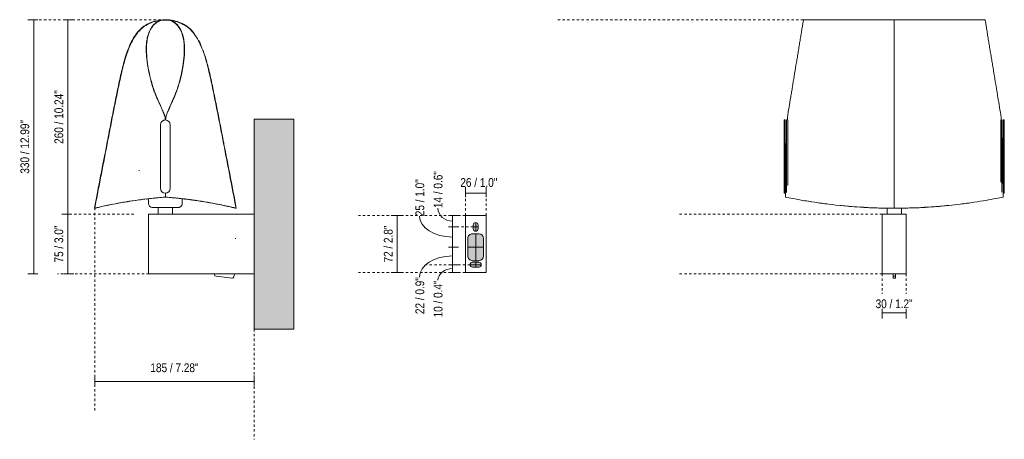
# Model space of a CAD drawing. Header units: millimetres. Extents: x -3568 to -1425, y 197 to 6753.
# Tile 1 of 3: x -2664 to -1425, y 197 to 725. Entities that reach past the tile are written whole.
import ezdxf

# ---------------------------------------------------------------- set-up
doc = ezdxf.new("R2010")
doc.units = ezdxf.units.MM
doc.linetypes.add('Dash', pattern=[6, 3, -3])
for name, color, linetype, lineweight in [('Cotas', 7, 'Continuous', 9), ('Cotas-5', 7, 'Continuous', 9), ('Elementos de detalle', 7, 'Continuous', 9), ('Lighthing Fixture Detail Wide Black', 7, 'Continuous', 20), ('Lighthing Fixture Dim Black SOL', 7, 'Continuous', 9), ('Luminarias', 7, 'Continuous', 20), ('Muros', 7, 'Continuous', 9), ('Predeterminada', 7, 'Continuous', 9)]:
    doc.layers.add(name, color=color, linetype=linetype, lineweight=lineweight)
doc.layers.add('Lighthing Fixture Dim Grey Dash', color=7, linetype='Dash', lineweight=9, true_color=0xd2d2d2)
doc.styles.add('Arial Narrow', font='ARIALN.TTF', dxfattribs={"height": 11})
doc.dimstyles.new('FARO_-_2_2mm_Arial_Narrow_mm_Inch_Left', dxfattribs={"dimscale": 304.8, "dimtxt": 11.257741, "dimasz": 0, "dimexe": 0.024606, "dimexo": 0.0625, "dimgap": 0.008202, "dimtad": 1, "dimdec": 0, "dimzin": 0, "dimdsep": 46, "dimtxsty": 'Arial Narrow', "dimblk1": 'NONE', "dimblk2": 'NONE', "dimsah": 1, "dimcen": 0.09, "dimadec": 0, "dimazin": 0, "dimtfac": 1, "dimtdec": 4, "dimtix": 1, "dimtmove": 0, "dimatfit": 3, "dimfxl": 0.016404, "dimfxlon": 1, "dimtvp": 1, "dimtolj": 1, "dimtzin": 0, "dimarcsym": 2})
doc.dimstyles.new('FARO_-_2_2mm_Arial_Narrow_mm_Inch_Left_1', dxfattribs={"dimscale": 304.8, "dimtxt": 11.257741, "dimasz": 0, "dimexe": 0.024606, "dimexo": 0.0625, "dimgap": 0.008202, "dimtad": 1, "dimdec": 0, "dimzin": 0, "dimdsep": 46, "dimtxsty": 'Arial Narrow', "dimblk1": 'NONE', "dimblk2": 'NONE', "dimsah": 1, "dimcen": 0.09, "dimadec": 0, "dimazin": 0, "dimtfac": 1, "dimtdec": 4, "dimtix": 1, "dimtmove": 2, "dimatfit": 3, "dimfxl": 0.016404, "dimfxlon": 1, "dimtvp": 1, "dimtolj": 1, "dimtzin": 0, "dimarcsym": 2})
doc.dimstyles.new('FARO_-_2_2mm_Arial_Narrow_mm_Inch_Left_2', dxfattribs={"dimscale": 304.8, "dimtxt": 11.257741, "dimasz": 0, "dimexe": 0.024606, "dimexo": 0.0625, "dimgap": 0.008202, "dimtad": 1, "dimdec": 0, "dimzin": 0, "dimdsep": 46, "dimtxsty": 'Arial Narrow', "dimblk1": 'NONE', "dimblk2": 'NONE', "dimsah": 1, "dimcen": 0.09, "dimadec": 0, "dimazin": 0, "dimtfac": 1, "dimtdec": 4, "dimtix": 1, "dimtmove": 1, "dimatfit": 3, "dimfxl": 0.016404, "dimfxlon": 1, "dimtvp": 1, "dimtolj": 1, "dimtzin": 0, "dimarcsym": 2})

# ---------------------------------------------------------------- blocks, each defined once
blk = doc.blocks.new('23004-57 - 23004-57 LUANG Black_beige wall lamp-583348-Lateral_PDF')
at = {"layer": 'Luminarias'}
for p, q in [((-3386.7, 593.2), (-3386.7, 513.2)), ((-3374.7, 513.2), (-3374.7, 593.2)), ((-3401.7, 500.1), (-3401.7, 493.6)), ((-3359.7, 493.6), (-3359.7, 500.1)), ((-3389.6, 489), (-3389.6, 480.6)), ((-3371.6, 480.6), (-3371.6, 489)), ((-3402, 480.6), (-3402, 405.6)), ((-3399.5, 480.6), (-3269, 480.6)), ((-3283.5, 480.7), (-3283.4, 480.6)), ((-3275.7, 480.6), (-3275.5, 480.7)), ((-3269, 405.6), (-3399.5, 405.6)), ((-3318.8, 405.6), (-3318.8, 404.6)), ((-3316.8, 402.6), (-3296.8, 400.2)), ((-3294.6, 401.7), (-3293.8, 405)), ((-3293.8, 405), (-3293.8, 405.6)), ((-3283.4, 405.6), (-3283.5, 405.5)), ((-3275.5, 405.5), (-3275.7, 405.6))]:
    blk.add_line(p, q, dxfattribs=at)
at = {"layer": 'Luminarias', "flags": 128}
for points in [[(-3397.1, 489), (-3399.1, 489.5), (-3400.7, 490.7), (-3401.6, 492.6), (-3401.7, 493.6)], [(-3389.6, 489), (-3391.4, 489), (-3394, 489), (-3395.9, 489), (-3396.9, 489), (-3397.1, 489)], [(-3397.1, 489), (-3396.7, 489), (-3395.4, 489), (-3393.2, 489), (-3390.4, 489), (-3387.1, 489), (-3383.4, 489), (-3380.7, 489)], [(-3380.7, 489), (-3376.9, 489), (-3373.3, 489), (-3370.1, 489), (-3367.4, 489), (-3365.6, 489), (-3364.5, 489), (-3364.3, 489)], [(-3364.3, 489), (-3364.7, 489), (-3366.1, 489), (-3368.2, 489), (-3371, 489), (-3371.6, 489)], [(-3359.7, 493.6), (-3360.1, 491.7), (-3361.4, 490.1), (-3363.2, 489.2), (-3364.3, 489)]]:
    blk.add_lwpolyline(points, dxfattribs=at)
at = {"layer": 'Luminarias'}
for centre, radius, start, end in [((-3380.7, 593.2), 6, 360, 180), ((-3380.7, 593.2), 6, 105, 120), ((-3380.7, 593.2), 6, 105, 120), ((-3380.7, 593.2), 6, 105, 120), ((-3380.7, 513.2), 6, 180, 360), ((-3380.7, 513.2), 6, 285, 300), ((-3316.8, 404.6), 2.02, 180, 270), ((-3296.6, 402.1), 2, 263, 346)]:
    blk.add_arc(centre, radius, start, end, dxfattribs=at)
for centre, major_axis, start_param, end_param in [((-3399.5, 480.6), (2.5, 0), 1.570796, 3.141593), ((-3279.5, 480.7), (4, 0), 0, 3.141593), ((-3399.5, 405.6), (2.5, 0), 1.570796, 3.141593), ((-3279.5, 405.5), (4, 0), 0.000003, 3.14159)]:
    blk.add_ellipse(centre, major_axis=major_axis, ratio=0.000002, start_param=start_param, end_param=end_param, dxfattribs=at)
at = {"layer": 'Predeterminada'}
for p, q in [((-3380.6, 725.2), (-3380.6, 724.8)), ((-3380.6, 725.2), (-3380.6, 724.8)), ((-3421.1, 700.7), (-3421, 700.8)), ((-3428.4, 685.8), (-3425.6, 692.1)), ((-3381.1, 602.4), (-3380.9, 602.4)), ((-3380.2, 602.4), (-3380.4, 602.4)), ((-3469.8, 488.2), (-3457.6, 551.6)), ((-3291.4, 488.2), (-3303.3, 550)), ((-3469.8, 488.2), (-3469.7, 488.2)), ((-3469.6, 488.1), (-3469.6, 488.1)), ((-3469.5, 488.1), (-3469.5, 488.1)), ((-3469.4, 488.1), (-3469.4, 488.3)), ((-3291.6, 488.1), (-3291.7, 488.1)), ((-3291.4, 488.2), (-3291.5, 488.2))]:
    blk.add_line(p, q, dxfattribs=at)
at = {"layer": 'Predeterminada', "flags": 128}
for points in [[(-3413.4, 711.7), (-3410, 715.3), (-3403.4, 719.7), (-3395.8, 723), (-3393.8, 723.6)], [(-3424.5, 694.7), (-3422.5, 699.2), (-3416.3, 708.7), (-3413.5, 711.6)], [(-3380.6, 502.2), (-3380.6, 502.2), (-3380.7, 502.2), (-3380.7, 502.2), (-3380.8, 502.2)], [(-3380.5, 502.2), (-3380.5, 502.2), (-3380.5, 502.2), (-3380.6, 502.2), (-3380.6, 502.2)]]:
    blk.add_lwpolyline(points, dxfattribs=at)
at = {"layer": 'Predeterminada'}
for points, knots in [([(-3393.7, 723.6), (-3396.2, 722.9), (-3401.8, 720.9), (-3410, 715.9), (-3417.2, 708.2), (-3422.6, 699.4), (-3426.9, 690), (-3430.4, 680.2), (-3433.3, 670.3), (-3435.8, 660.3), (-3438.8, 646.9), (-3442.3, 630), (-3446.4, 609.8), (-3450.3, 589.5), (-3455.5, 562.5), (-3462.1, 528.8), (-3467.3, 501.7), (-3469.8, 488.2)], [-0.9508908, -0.9508908, -0.9508908, -0.9508908, -0.9230769, -0.8846154, -0.8461538, -0.8076923, -0.7692308, -0.7307692, -0.6923077, -0.6538462, -0.6153846, -0.5384615, -0.4615385, -0.3846154, -0.3076923, -0.1538462, 0, 0, 0, 0]), ([(-3469.4, 488.1), (-3468.2, 494.9), (-3465.6, 508.4), (-3461.7, 528.6), (-3457.8, 548.8), (-3453.8, 569), (-3449.9, 589.3), (-3446, 609.5), (-3441.9, 629.7), (-3438.5, 646.5), (-3435.5, 659.9), (-3433, 669.9), (-3430.2, 679.8), (-3426.7, 689.5), (-3422.4, 699), (-3417, 707.8), (-3409.9, 715.4), (-3401, 721), (-3391, 724.2), (-3384, 724.9), (-3380.6, 724.8)], [-1, -1, -1, -1, -0.923077, -0.846154, -0.769231, -0.692308, -0.615385, -0.538462, -0.461538, -0.384615, -0.346154, -0.307692, -0.269231, -0.230769, -0.192308, -0.153846, -0.115385, -0.076923, -0.038462, 0, 0, 0, 0]), ([(-3381.1, 602.4), (-3382.5, 606.8), (-3386, 615.4), (-3391, 625.9), (-3394.5, 634.4), (-3397.5, 643.2), (-3400.5, 654.4), (-3402.8, 665.8), (-3404, 674.9), (-3404.5, 680.7), (-3404.7, 685.3), (-3404.8, 688.8), (-3404.7, 692.3), (-3404.4, 695.8), (-3404, 699.3), (-3403.4, 702.7), (-3402.5, 706), (-3401.4, 709.3), (-3400, 712.5), (-3397.6, 716.6), (-3393.8, 721.1), (-3388.1, 724.6), (-3383.3, 725.4), (-3380.6, 725.2)], [0, 0, 0, 0, 0.1, 0.2, 0.25, 0.3, 0.4, 0.5, 0.55, 0.6, 0.625, 0.65, 0.675, 0.7, 0.725, 0.75, 0.775, 0.8, 0.825, 0.85, 0.9, 0.95, 1, 1, 1, 1]), ([(-3380.6, 724.8), (-3383.4, 725), (-3388.1, 724.2), (-3393.8, 720.6), (-3397.5, 716.2), (-3399.8, 712.1), (-3401.2, 708.9), (-3402.3, 705.6), (-3403.1, 702.3), (-3403.7, 698.9), (-3404.1, 695.4), (-3404.3, 691.9), (-3404.4, 687.3), (-3404.2, 681.5), (-3403.7, 674.6), (-3402.4, 665.6), (-3400.2, 654.2), (-3397.1, 643), (-3394.1, 634.3), (-3390.7, 625.8), (-3385.8, 615.4), (-3382.2, 606.8), (-3380.9, 602.4)], [0, 0, 0, 0, 0.05, 0.1, 0.15, 0.175, 0.2, 0.225, 0.25, 0.275, 0.3, 0.325, 0.35, 0.4, 0.45, 0.5, 0.6, 0.7, 0.75, 0.8, 0.9, 1, 1, 1, 1]), ([(-3380.6, 725.2), (-3377.9, 725.4), (-3373.1, 724.6), (-3367.4, 721.1), (-3363.6, 716.6), (-3361.3, 712.5), (-3359.8, 709.3), (-3358.7, 706), (-3357.9, 702.7), (-3357.2, 699.3), (-3356.8, 695.8), (-3356.6, 692.3), (-3356.5, 687.6), (-3356.6, 681.8), (-3357.2, 674.9), (-3358.4, 665.8), (-3360.7, 654.4), (-3363.8, 643.2), (-3366.7, 634.4), (-3370.2, 625.9), (-3375.2, 615.4), (-3378.8, 606.8), (-3380.2, 602.4)], [0, 0, 0, 0, 0.05, 0.1, 0.15, 0.175, 0.2, 0.225, 0.25, 0.275, 0.3, 0.325, 0.35, 0.4, 0.45, 0.5, 0.6, 0.7, 0.75, 0.8, 0.9, 1, 1, 1, 1]), ([(-3380.4, 602.4), (-3379, 606.8), (-3375.5, 615.4), (-3370.5, 625.8), (-3367.1, 634.3), (-3364.1, 643), (-3361.1, 654.2), (-3358.8, 665.6), (-3357.6, 674.6), (-3357, 681.5), (-3356.8, 687.3), (-3356.9, 691.9), (-3357.1, 695.4), (-3357.5, 698.9), (-3358.1, 702.3), (-3359, 705.6), (-3360.1, 708.9), (-3361.5, 712.1), (-3363.8, 716.2), (-3367.5, 720.6), (-3373.1, 724.2), (-3377.9, 725), (-3380.6, 724.8)], [0, 0, 0, 0, 0.1, 0.2, 0.25, 0.3, 0.4, 0.5, 0.55, 0.6, 0.65, 0.675, 0.7, 0.725, 0.75, 0.775, 0.8, 0.825, 0.85, 0.9, 0.95, 1, 1, 1, 1]), ([(-3380.6, 724.8), (-3377.2, 724.9), (-3370.3, 724.2), (-3360.3, 721), (-3351.3, 715.4), (-3344.2, 707.8), (-3338.8, 699), (-3334.5, 689.5), (-3331, 679.8), (-3328.2, 669.9), (-3325.8, 659.9), (-3322.7, 646.5), (-3319.3, 629.7), (-3315.2, 609.5), (-3311.3, 589.3), (-3307.4, 569), (-3303.4, 548.8), (-3298.2, 521.8), (-3294.3, 501.6), (-3291.8, 488.1)], [-1, -1, -1, -1, -0.961538, -0.923077, -0.884615, -0.846154, -0.807692, -0.769231, -0.730769, -0.692308, -0.653846, -0.615385, -0.538462, -0.461538, -0.384615, -0.307692, -0.230769, -0.153846, 0, 0, 0, 0]), ([(-3416.9, 708), (-3419, 705.3), (-3422.6, 699.4), (-3426.9, 690), (-3430.4, 680.2), (-3433.3, 670.3), (-3435.8, 660.3), (-3438.8, 646.9), (-3442.3, 630), (-3446.4, 609.8), (-3450.3, 589.5), (-3455.5, 562.5), (-3462.1, 528.8), (-3467.3, 501.7), (-3469.8, 488.2)], [-0.8461538, -0.8461538, -0.8461538, -0.8461538, -0.8076923, -0.7692308, -0.7307692, -0.6923077, -0.6538462, -0.6153846, -0.5384615, -0.4615385, -0.3846154, -0.3076923, -0.1538462, 0, 0, 0, 0]), ([(-3433.2, 670.3), (-3434.1, 667), (-3435.8, 660.3), (-3438.8, 646.9), (-3442.3, 630), (-3446.4, 609.8), (-3449.6, 592.9), (-3451.6, 582.8), (-3452.2, 579.4)], [-0.6923077, -0.6923077, -0.6923077, -0.6923077, -0.6538462, -0.6153846, -0.5384615, -0.4615385, -0.3846154, -0.3461538, -0.3461538, -0.3461538, -0.3461538]), ([(-3309, 579.4), (-3309.7, 582.8), (-3311.6, 592.9), (-3314.9, 609.8), (-3319, 630), (-3322.4, 646.9), (-3325.5, 660.3), (-3327.1, 667), (-3328, 670.3)], [-0.6538462, -0.6538462, -0.6538462, -0.6538462, -0.6153846, -0.5384615, -0.4615385, -0.3846154, -0.3461538, -0.3076923, -0.3076923, -0.3076923, -0.3076923]), ([(-3453.2, 574.3), (-3453.5, 572.6), (-3456.5, 557.4), (-3462.1, 528.8), (-3467.3, 501.7), (-3469.8, 488.2)], [-0.3269231, -0.3269231, -0.3269231, -0.3269231, -0.3076923, -0.1538462, 0, 0, 0, 0]), ([(-3291.4, 488.2), (-3294, 501.7), (-3297.8, 522), (-3303.1, 549), (-3306.1, 564.2), (-3307.7, 572.6), (-3308, 574.3)], [-1, -1, -1, -1, -0.8461538, -0.7692308, -0.6923077, -0.6730769, -0.6730769, -0.6730769, -0.6730769]), ([(-3469.8, 488.2), (-3469.8, 488.2), (-3465.9, 489.1), (-3451.3, 492.4), (-3438.4, 494.8), (-3433.6, 495.6)], [0, 0, 0, 0, 0.25, 0.5, 0.625, 0.625, 0.625, 0.625]), ([(-3380.6, 502.2), (-3386.7, 501.7), (-3398.3, 500.6), (-3414.4, 498.6), (-3428.8, 496.4), (-3441.2, 494.2), (-3451.4, 492.2), (-3462.1, 489.9), (-3468.3, 488.4), (-3469.4, 488.1), (-3469.4, 488.1)], [0, 0, 0, 0, 0.111111, 0.222222, 0.333333, 0.444444, 0.555556, 0.666667, 0.888889, 1, 1, 1, 1]), ([(-3414.1, 498.5), (-3419.2, 497.8), (-3428.8, 496.4), (-3441.2, 494.2), (-3451.4, 492.2), (-3462.1, 489.9), (-3468.3, 488.4), (-3469.4, 488.1), (-3469.4, 488.1)], [0.2222222, 0.2222222, 0.2222222, 0.2222222, 0.3333333, 0.4444444, 0.5555556, 0.6666667, 0.8888889, 1, 1, 1, 1]), ([(-3433.6, 495.6), (-3428.9, 496.4), (-3422.5, 497.4), (-3415.5, 498.4), (-3414.2, 498.6)], [0.625, 0.625, 0.625, 0.625, 0.75, 0.7787367, 0.7787367, 0.7787367, 0.7787367]), ([(-3413.9, 498.6), (-3409.6, 499.2), (-3399, 500.5), (-3387.5, 501.6), (-3380.7, 502.2)], [0.781176, 0.781176, 0.781176, 0.781176, 0.875, 1, 1, 1, 1]), ([(-3291.8, 488.1), (-3291.8, 488.1), (-3294.9, 488.9), (-3307, 491.6), (-3322.7, 494.7), (-3339.2, 497.5), (-3358.6, 500.1), (-3373.1, 501.5), (-3380.6, 502.2)], [0, 0, 0, 0, 0.222222, 0.444444, 0.583333, 0.722222, 0.861111, 1, 1, 1, 1]), ([(-3358.8, 500), (-3358.9, 500), (-3360.3, 500.2), (-3361.7, 500.4), (-3363.1, 500.5)], [0.8599674, 0.8599674, 0.8599674, 0.8599674, 0.86111111, 0.88888889, 0.88888889, 0.88888889, 0.88888889]), ([(-3291.8, 488.1), (-3291.8, 488.1), (-3294.9, 488.9), (-3307, 491.6), (-3322.7, 494.7), (-3335.9, 496.9), (-3344.5, 498.2), (-3347.1, 498.5)], [0, 0, 0, 0, 0.2222222, 0.4444444, 0.5833333, 0.7222222, 0.7777778, 0.7777778, 0.7777778, 0.7777778]), ([(-3327.6, 495.6), (-3322.9, 494.8), (-3309.9, 492.4), (-3295.3, 489.1), (-3291.4, 488.2), (-3291.4, 488.2)], [0.375, 0.375, 0.375, 0.375, 0.5, 0.75, 1, 1, 1, 1])]:
    blk.add_open_spline(points, degree=3, knots=knots, dxfattribs=at)
for points in [[(-3344.4, 708), (-3346.5, 710.8), (-3351.2, 715.9), (-3360.2, 721.4), (-3370.3, 724.6), (-3377.2, 725.3), (-3380.6, 725.2)], [(-3360.4, 721), (-3363.6, 722.5), (-3370.3, 724.6), (-3377.2, 725.3), (-3380.6, 725.2)], [(-3411.9, 713.5), (-3412.5, 713), (-3413, 712.5), (-3413.5, 712)], [(-3422.4, 699.3), (-3423.3, 697.8), (-3424, 696.2), (-3424.8, 694.6)], [(-3336.5, 694.6), (-3337.2, 696.2), (-3338, 697.8), (-3338.8, 699.3)], [(-3428.4, 685.8), (-3428.5, 685.6), (-3428.6, 685.3), (-3428.7, 685.1)], [(-3332.6, 685.1), (-3332.7, 685.5), (-3332.8, 685.9), (-3333, 686.2)], [(-3430.3, 680.2), (-3431.1, 677.7), (-3431.9, 675.3), (-3432.6, 672.8)], [(-3328.7, 672.8), (-3329.4, 675.3), (-3330.1, 677.7), (-3330.9, 680.2)], [(-3380.9, 599.2), (-3381, 600.3), (-3381, 601.3), (-3381.1, 602.4)], [(-3380.9, 602.4), (-3380.8, 601.3), (-3380.8, 600.3), (-3380.7, 599.2)], [(-3380.5, 599.2), (-3380.5, 600.3), (-3380.4, 601.3), (-3380.4, 602.4)], [(-3380.2, 602.4), (-3380.2, 601.3), (-3380.3, 600.2), (-3380.3, 599.1)], [(-3452.2, 579.4), (-3452.6, 577.7), (-3452.9, 576), (-3453.2, 574.3)], [(-3308, 574.3), (-3308.3, 576), (-3308.7, 577.7), (-3309, 579.4)], [(-3406.3, 499.6), (-3408.7, 499.3), (-3411.1, 499), (-3413.4, 498.6)], [(-3398.1, 500.5), (-3400.4, 500.3), (-3402.7, 500), (-3404.9, 499.7)], [(-3380.7, 502.2), (-3380.7, 503.8), (-3380.7, 505.5), (-3380.7, 507.2)], [(-3380.6, 507.2), (-3380.6, 505.5), (-3380.6, 503.8), (-3380.6, 502.2)], [(-3380.5, 507.2), (-3380.5, 505.5), (-3380.5, 503.8), (-3380.5, 502.2)], [(-3380.5, 502.2), (-3373.7, 501.6), (-3360.6, 500.4), (-3348.7, 498.9), (-3343.1, 498.1)], [(-3356.3, 499.7), (-3357, 499.8), (-3357.8, 499.9), (-3358.5, 500)], [(-3347.4, 498.6), (-3349.9, 498.9), (-3352.4, 499.3), (-3354.9, 499.6)], [(-3343.1, 498.1), (-3337.5, 497.3), (-3332.4, 496.4), (-3327.6, 495.6)]]:
    blk.add_open_spline(points, degree=3, dxfattribs=at)
blk = doc.blocks.new('23004-57 - 23004-57 LUANG Black_beige wall lamp-583348-West')
at = {"layer": 'Luminarias'}
for p, q in [((-6716.5, 599.2), (-6718, 599.2)), ((-6713.5, 599.2), (-6715, 599.2)), ((-6444, 599.2), (-6445.4, 599.2)), ((-6441, 599.2), (-6442.5, 599.2)), ((-6718, 513.2), (-6718, 593.2)), ((-6716.5, 593.2), (-6716.5, 513.2)), ((-6715, 513.2), (-6715, 593.2)), ((-6713.5, 593.2), (-6713.5, 516.7)), ((-6445.5, 521.1), (-6445.5, 593.2)), ((-6444, 593.2), (-6444, 513.2)), ((-6442.5, 513.2), (-6442.5, 593.2)), ((-6441, 593.2), (-6441, 513.2)), ((-6718, 507.2), (-6716.5, 507.2)), ((-6442.5, 507.2), (-6441, 507.2)), ((-6588.5, 488.2), (-6588.5, 480.6)), ((-6570.5, 480.6), (-6570.5, 488.2)), ((-6594.5, 480.6), (-6594.5, 405.6)), ((-6592, 480.6), (-6594.5, 480.6)), ((-6592, 480.6), (-6567, 480.6)), ((-6564.5, 480.6), (-6567, 480.6)), ((-6564.5, 405.6), (-6564.5, 480.6)), ((-6594.5, 405.6), (-6592, 405.6)), ((-6567, 405.6), (-6592, 405.6)), ((-6583.4, 405.6), (-6583.5, 405.5)), ((-6583.5, 405.5), (-6580.8, 405.5)), ((-6580.8, 404.6), (-6580.8, 405.6)), ((-6580.8, 404.6), (-6580.8, 402.6)), ((-6580.8, 402.6), (-6578, 402.6)), ((-6580.8, 400.2), (-6580.8, 402.6)), ((-6580.8, 402.6), (-6578, 402.6)), ((-6580.8, 400.2), (-6580.8, 400.1)), ((-6580.8, 400.1), (-6578, 400.1)), ((-6578, 405.6), (-6578, 404.6)), ((-6578, 405.5), (-6575.5, 405.5)), ((-6578, 402.6), (-6578, 404.6)), ((-6578, 402.6), (-6578, 400.2)), ((-6578, 400.1), (-6578, 400.2)), ((-6575.5, 405.5), (-6575.6, 405.6)), ((-6567, 405.6), (-6564.5, 405.6))]:
    blk.add_line(p, q, dxfattribs=at)
for centre, start_param, end_param in [((-6718, 593.2), 4.712389, 6.283184), ((-6716.5, 593.2), 4.712389, 6.283184), ((-6715, 593.2), 4.712389, 6.283184), ((-6713.5, 593.2), 4.712389, 6.101722), ((-6445.5, 593.2), 4.712389, 6.021384), ((-6444, 593.2), 4.712389, 6.283184), ((-6442.5, 593.2), 4.712389, 6.283184), ((-6441, 593.2), 4.712389, 6.283184), ((-6718, 513.2), 3.141591, 4.712389), ((-6716.5, 513.2), 3.141591, 4.712389), ((-6715, 513.2), 3.665194, 4.712389), ((-6444, 513.2), 3.757203, 4.712389), ((-6442.5, 513.2), 3.141591, 4.712389), ((-6441, 513.2), 3.141591, 4.712389)]:
    blk.add_ellipse(centre, major_axis=(0, 6), ratio=0.000006, start_param=start_param, end_param=end_param, dxfattribs=at)
at = {"layer": 'Predeterminada'}
for p, q in [((-6693.6, 725.2), (-6693.7, 725.2)), ((-6693.6, 725.2), (-6579.4, 725.2)), ((-6627.2, 725.2), (-6693.6, 725.2)), ((-6669.4, 725.2), (-6677.5, 725.2)), ((-6642.7, 725.2), (-6648.9, 725.2)), ((-6579.4, 725.2), (-6621.5, 725.2)), ((-6587.5, 725.2), (-6595.5, 725.2)), ((-6579.4, 725.2), (-6465.2, 725.2)), ((-6465.2, 725.2), (-6579.4, 725.2)), ((-6555.3, 725.2), (-6571.4, 725.2)), ((-6481.4, 725.2), (-6489.5, 725.2)), ((-6684.7, 496.4), (-6685.1, 496.5)), ((-6685.1, 496.5), (-6685.1, 496.5)), ((-6474.1, 496.4), (-6473.7, 496.5))]:
    blk.add_line(p, q, dxfattribs=at)
at = {"layer": 'Predeterminada', "flags": 128}
for points in [[(-6497.5, 725.2), (-6522.3, 725.2), (-6528.6, 725.2)], [(-6579.4, 488.2), (-6579.4, 488.1), (-6579.4, 488.1)]]:
    blk.add_lwpolyline(points, dxfattribs=at)
at = {"layer": 'Predeterminada'}
for points, knots in [([(-6693.7, 725.2), (-6693.6, 725.4), (-6693.7, 724.6), (-6694.3, 721.1), (-6695.1, 716.6), (-6695.8, 712.5), (-6696.3, 709.3), (-6696.8, 706), (-6697.4, 702.7), (-6698, 699.3), (-6698.5, 695.8), (-6699.1, 692.3), (-6699.8, 687.6), (-6700.8, 681.8), (-6701.9, 674.9), (-6703.5, 665.8), (-6705.3, 654.4), (-6707.2, 643.2), (-6708.6, 634.4), (-6710.1, 625.9), (-6711.8, 615.4), (-6713.2, 606.8), (-6713.9, 602.4)], [0, 0, 0, 0, 0.05, 0.1, 0.15, 0.175, 0.2, 0.225, 0.25, 0.275, 0.3, 0.325, 0.35, 0.4, 0.45, 0.5, 0.6, 0.7, 0.75, 0.8, 0.9, 1, 1, 1, 1]), ([(-6579.4, 725.2), (-6579.4, 725.3), (-6579.4, 724.6), (-6579.4, 721.4), (-6579.4, 715.9), (-6579.4, 708.2), (-6579.4, 699.4), (-6579.4, 690), (-6579.4, 680.2), (-6579.4, 670.3), (-6579.4, 660.3), (-6579.4, 646.9), (-6579.4, 630), (-6579.4, 609.8), (-6579.4, 589.5), (-6579.4, 562.5), (-6579.4, 528.8), (-6579.4, 501.7), (-6579.4, 488.2)], [-1, -1, -1, -1, -0.961538, -0.923077, -0.884615, -0.846154, -0.807692, -0.769231, -0.730769, -0.692308, -0.653846, -0.615385, -0.538462, -0.461538, -0.384615, -0.307692, -0.153846, 0, 0, 0, 0]), ([(-6444.9, 602.4), (-6445.6, 606.8), (-6447, 615.4), (-6448.8, 625.9), (-6450.2, 634.4), (-6451.6, 643.2), (-6453.5, 654.4), (-6455.4, 665.8), (-6456.9, 674.9), (-6457.8, 680.7), (-6458.6, 685.3), (-6459.2, 688.8), (-6459.8, 692.3), (-6460.3, 695.8), (-6460.9, 699.3), (-6461.5, 702.7), (-6462, 706), (-6462.5, 709.3), (-6463, 712.5), (-6463.7, 716.6), (-6464.5, 721.1), (-6465.1, 724.6), (-6465.2, 725.4), (-6465.2, 725.2)], [0, 0, 0, 0, 0.1, 0.2, 0.25, 0.3, 0.4, 0.5, 0.55, 0.6, 0.625, 0.65, 0.675, 0.7, 0.725, 0.75, 0.775, 0.8, 0.825, 0.85, 0.9, 0.95, 1, 1, 1, 1]), ([(-6715.2, 573.5), (-6715.2, 570.5), (-6715.4, 564.6), (-6715.6, 555.7), (-6715.7, 546.8), (-6715.8, 534.9), (-6716.1, 520), (-6716.3, 508.1), (-6716.4, 502.2)], [0, 0, 0, 0, 0.125, 0.25, 0.375, 0.5, 0.75, 1, 1, 1, 1]), ([(-6442.5, 509.4), (-6442.6, 512.9), (-6442.7, 522.4), (-6443, 534.9), (-6443.1, 546.8), (-6443.2, 555.7), (-6443.4, 564.6), (-6443.6, 570.5), (-6443.6, 573.5)], [0.101053, 0.101053, 0.101053, 0.101053, 0.25, 0.5, 0.625, 0.75, 0.875, 1, 1, 1, 1]), ([(-6685.1, 496.5), (-6688.5, 497), (-6696.6, 498.3), (-6707.6, 500.4), (-6713.9, 501.6), (-6716.4, 502.2)], [0.6685525, 0.6685525, 0.6685525, 0.6685525, 0.75, 0.875, 1, 1, 1, 1]), ([(-6707.1, 500.3), (-6703.5, 499.6), (-6695.2, 498.1), (-6679.9, 495.6), (-6656.6, 492.4), (-6636.5, 490.4), (-6622.5, 489.6)], [0.125, 0.125, 0.125, 0.125, 0.25, 0.375, 0.5, 0.75, 0.75, 0.75, 0.75]), ([(-6510.6, 491.7), (-6505.8, 492.2), (-6494.8, 493.4), (-6478.9, 495.6), (-6463.7, 498.1), (-6455.3, 499.6), (-6451.7, 500.3)], [0.408521, 0.408521, 0.408521, 0.408521, 0.5, 0.625, 0.75, 0.875, 0.875, 0.875, 0.875]), ([(-6612.8, 488.9), (-6614.4, 489), (-6616.9, 489.1), (-6619.3, 489.3), (-6620, 489.3)], [0.1930976, 0.1930976, 0.1930976, 0.1930976, 0.22222222, 0.23611111, 0.23611111, 0.23611111, 0.23611111]), ([(-6548.2, 488.8), (-6552.1, 488.7), (-6562.5, 488.3), (-6573, 488.1), (-6579.4, 488.1)], [0.8194444, 0.8194444, 0.8194444, 0.8194444, 0.8888889, 1, 1, 1, 1])]:
    blk.add_open_spline(points, degree=3, knots=knots, dxfattribs=at)
for points in [[(-6693.6, 725.2), (-6693.6, 725.2), (-6693.6, 725.2), (-6693.7, 725.2)], [(-6579.4, 725.2), (-6579.4, 725.2), (-6579.4, 725.2), (-6579.4, 725.2)], [(-6465.2, 725.2), (-6465.2, 725.2), (-6465.2, 725.2), (-6465.2, 725.2)], [(-6713.9, 602.4), (-6713.9, 601.3), (-6714, 600.3), (-6714, 599.2)], [(-6444.8, 599.2), (-6444.9, 600.3), (-6444.9, 601.3), (-6444.9, 602.4)], [(-6715, 576.1), (-6715, 575.3), (-6715.1, 574.4), (-6715.2, 573.5)], [(-6443.6, 573.5), (-6443.8, 575.4), (-6443.9, 577.2), (-6444, 579.1)], [(-6716.4, 502.2), (-6713.9, 501.6), (-6710.7, 501), (-6707.1, 500.3)], [(-6451.7, 500.3), (-6448.1, 501), (-6445, 501.6), (-6442.4, 502.2)], [(-6442.4, 502.2), (-6442.4, 503.8), (-6442.4, 505.5), (-6442.5, 507.2)], [(-6669.9, 494.2), (-6670.3, 494.3), (-6670.7, 494.3), (-6671.1, 494.4)], [(-6645, 491.3), (-6646, 491.4), (-6646.9, 491.5), (-6647.9, 491.6)], [(-6640.5, 490.9), (-6641.3, 491), (-6642.2, 491), (-6643, 491.1)], [(-6633.9, 490.3), (-6635.4, 490.4), (-6636.8, 490.6), (-6638.3, 490.7)], [(-6632.9, 490.2), (-6633, 490.2), (-6633.1, 490.3), (-6633.2, 490.3)], [(-6624.7, 489.6), (-6627, 489.8), (-6629.3, 490), (-6631.6, 490.1)], [(-6622.5, 489.6), (-6608.5, 488.7), (-6593.9, 488.2), (-6579.4, 488.2)], [(-6579.4, 488.1), (-6589.9, 488.1), (-6600.4, 488.4), (-6610.6, 488.8)], [(-6579.4, 488.2), (-6564.9, 488.2), (-6550.3, 488.7), (-6536.3, 489.6)], [(-6538.8, 489.3), (-6541.1, 489.2), (-6543.5, 489.1), (-6545.8, 488.9)], [(-6536.3, 489.6), (-6527.6, 490.1), (-6519.1, 490.8), (-6510.9, 491.7)], [(-6527.2, 490.1), (-6529.5, 490), (-6531.8, 489.8), (-6534.1, 489.6)], [(-6525.6, 490.3), (-6525.7, 490.3), (-6525.8, 490.2), (-6525.9, 490.2)], [(-6520.5, 490.7), (-6521.2, 490.6), (-6522.7, 490.5), (-6524.2, 490.4), (-6525, 490.3)], [(-6515.8, 491.1), (-6516.7, 491), (-6517.5, 491), (-6518.3, 490.9)], [(-6510.9, 491.6), (-6511.9, 491.5), (-6512.8, 491.4), (-6513.8, 491.3)], [(-6487.7, 494.4), (-6488.1, 494.3), (-6488.5, 494.3), (-6488.9, 494.2)]]:
    blk.add_open_spline(points, degree=3, dxfattribs=at)
blk = doc.blocks.new('DIMBLOCK3-Lateral_PDF')
at = {"layer": 'Cotas-5', "color": 251, "true_color": 0x5b5b5b}
for p, q in [((-2646, 725.2), (-2653.5, 725.2)), ((-2646, 725.2), (-2646, 405.6)), ((-2646, 725.2), (-2641, 725.2)), ((-2646, 405.6), (-2653.5, 405.6)), ((-2646, 405.6), (-2641, 405.6))]:
    blk.add_line(p, q, dxfattribs=at)
at = {"layer": 'Cotas-5', "color": 0, "insert": (-2662.7, 531.6), "char_height": 11, "width": 81.056, "attachment_point": 1, "rotation": 90, "line_spacing_factor": 0.974696, "style": 'Arial Narrow'}
blk.add_mtext('330 / 12.99"', dxfattribs=at)
blk = doc.blocks.new('_None')
blk = doc.blocks.new('DIMBLOCK4-Lateral_PDF')
at = {"layer": 'Cotas-5', "color": 251, "true_color": 0x5b5b5b}
for p, q in [((-2603.2, 725.2), (-2608.2, 725.2)), ((-2603.2, 725.2), (-2603.2, 480.6)), ((-2603.2, 725.2), (-2595.7, 725.2)), ((-2603.2, 480.6), (-2610.7, 480.6)), ((-2603.2, 480.6), (-2598.2, 480.6))]:
    blk.add_line(p, q, dxfattribs=at)
at = {"layer": 'Cotas-5', "color": 0, "insert": (-2619.9, 569.1), "char_height": 11, "width": 81.056, "attachment_point": 1, "rotation": 90, "line_spacing_factor": 0.974696, "style": 'Arial Narrow'}
blk.add_mtext('260 / 10.24"', dxfattribs=at)
blk = doc.blocks.new('DIMBLOCK5-Lateral_PDF')
at = {"layer": 'Cotas-5', "color": 251, "true_color": 0x5b5b5b}
for p, q in [((-2603.2, 480.6), (-2610.7, 480.6)), ((-2603.2, 480.6), (-2603.2, 405.6)), ((-2603.2, 480.6), (-2598.2, 480.6)), ((-2603.2, 405.6), (-2608.2, 405.6)), ((-2603.2, 405.6), (-2595.7, 405.6))]:
    blk.add_line(p, q, dxfattribs=at)
at = {"layer": 'Cotas-5', "color": 0, "insert": (-2619.9, 419.8), "char_height": 11, "width": 55.967, "attachment_point": 1, "rotation": 90, "line_spacing_factor": 0.974696, "style": 'Arial Narrow'}
blk.add_mtext('75 / 3.0"', dxfattribs=at)
blk = doc.blocks.new('DIMBLOCK6-Lateral_PDF')
at = {"layer": 'Cotas-5', "color": 251, "true_color": 0x5b5b5b}
for p, q in [((-2569.2, 270.1), (-2569.2, 277.6)), ((-2368.6, 270.1), (-2368.6, 277.6)), ((-2569.2, 270.1), (-2368.6, 270.1)), ((-2569.2, 270.1), (-2569.2, 265.1)), ((-2368.6, 270.1), (-2368.6, 265.1))]:
    blk.add_line(p, q, dxfattribs=at)
at = {"layer": 'Cotas-5', "color": 0, "insert": (-2499.2, 292.9), "char_height": 11, "width": 72.693, "attachment_point": 1, "line_spacing_factor": 0.974696, "style": 'Arial Narrow'}
blk.add_mtext('185 / 7.28"', dxfattribs=at)
blk = doc.blocks.new('DIMBLOCK7-Alzado_PDF Fixing')
at = {"layer": 'Cotas-5', "color": 251, "true_color": 0x5b5b5b}
for p, q in [((-2188.8, 479.1), (-2196.3, 479.1)), ((-2188.8, 407.1), (-2188.8, 479.1)), ((-2188.8, 479.1), (-2183.8, 479.1)), ((-2188.8, 407.1), (-2196.3, 407.1)), ((-2188.8, 407.1), (-2183.8, 407.1))]:
    blk.add_line(p, q, dxfattribs=at)
at = {"layer": 'Cotas-5', "color": 0, "insert": (-2205.5, 419.8), "char_height": 11, "width": 55.967, "attachment_point": 1, "rotation": 90, "line_spacing_factor": 0.974696, "style": 'Arial Narrow'}
blk.add_mtext('72 / 2.8"', dxfattribs=at)
blk = doc.blocks.new('DIMBLOCK8-Alzado_PDF Fixing')
at = {"layer": 'Cotas-5', "color": 251, "true_color": 0x5b5b5b}
for p, q in [((-2103, 507.1), (-2103, 514.6)), ((-2077, 507.1), (-2077, 514.6)), ((-2103, 507.1), (-2077, 507.1)), ((-2103, 507.1), (-2103, 502.1)), ((-2077, 507.1), (-2077, 502.1))]:
    blk.add_line(p, q, dxfattribs=at)
at = {"layer": 'Cotas-5', "color": 0, "insert": (-2109.3, 526), "char_height": 11, "width": 55.967, "attachment_point": 1, "line_spacing_factor": 0.974696, "style": 'Arial Narrow'}
blk.add_mtext('26 / 1.0"', dxfattribs=at)
blk = doc.blocks.new('DIMBLOCK9-Alzado_PDF Fixing')
at = {"layer": 'Cotas-5', "color": 251, "true_color": 0x5b5b5b}
for p, q in [((-2119, 479.1), (-2124, 479.1)), ((-2119, 479.1), (-2119, 464.6)), ((-2119, 479.1), (-2111.5, 479.1)), ((-2119, 464.6), (-2124, 464.6)), ((-2119, 464.6), (-2111.5, 464.6))]:
    blk.add_line(p, q, dxfattribs=at)
blk.add_ellipse((-2119, 488.3), major_axis=(18.5, 0), ratio=0.891015, start_param=3.141593, end_param=4.712389, dxfattribs=at)
at = {"layer": 'Cotas-5', "color": 0, "insert": (-2142.8, 488.3), "char_height": 11, "width": 55.967, "attachment_point": 1, "rotation": 90, "line_spacing_factor": 0.974696, "style": 'Arial Narrow'}
blk.add_mtext('14 / 0.6"', dxfattribs=at)
blk = doc.blocks.new('DIMBLOCK10-Alzado_PDF Fixing')
at = {"layer": 'Cotas-5', "color": 251, "true_color": 0x5b5b5b}
for p, q in [((-2119, 464.6), (-2124, 464.6)), ((-2119, 464.6), (-2119, 439.1)), ((-2119, 464.6), (-2111.5, 464.6)), ((-2119, 439.1), (-2124, 439.1)), ((-2119, 439.1), (-2111.5, 439.1))]:
    blk.add_line(p, q, dxfattribs=at)
blk.add_ellipse((-2119, 478.1), major_axis=(-41.5, 0), ratio=0.632138, start_param=0, end_param=1.570796, dxfattribs=at)
at = {"layer": 'Cotas-5', "color": 0, "insert": (-2165.8, 478.1), "char_height": 11, "width": 55.967, "attachment_point": 1, "rotation": 90, "line_spacing_factor": 0.974696, "style": 'Arial Narrow'}
blk.add_mtext('25 / 1.0"', dxfattribs=at)
blk = doc.blocks.new('DIMBLOCK11-Alzado_PDF Fixing')
at = {"layer": 'Cotas-5', "color": 251, "true_color": 0x5b5b5b}
for p, q in [((-2119, 439.1), (-2124, 439.1)), ((-2119, 439.1), (-2119, 417.1)), ((-2119, 439.1), (-2111.5, 439.1)), ((-2119, 417.1), (-2124, 417.1)), ((-2119, 417.1), (-2111.5, 417.1))]:
    blk.add_line(p, q, dxfattribs=at)
blk.add_ellipse((-2119, 401.5), major_axis=(-41.5, 0), ratio=0.640285, start_param=4.712389, end_param=6.283185, dxfattribs=at)
at = {"layer": 'Cotas-5', "color": 0, "insert": (-2165.8, 354.9), "char_height": 11, "width": 55.967, "attachment_point": 1, "rotation": 90, "line_spacing_factor": 0.974696, "style": 'Arial Narrow'}
blk.add_mtext('22 / 0.9"', dxfattribs=at)
blk = doc.blocks.new('DIMBLOCK12-Alzado_PDF Fixing')
at = {"layer": 'Cotas-5', "color": 251, "true_color": 0x5b5b5b}
for p, q in [((-2119, 417.1), (-2124, 417.1)), ((-2119, 417.1), (-2119, 407.1)), ((-2119, 417.1), (-2111.5, 417.1)), ((-2119, 407.1), (-2124, 407.1)), ((-2119, 407.1), (-2111.5, 407.1))]:
    blk.add_line(p, q, dxfattribs=at)
blk.add_ellipse((-2119, 397.4), major_axis=(-18.5, 0), ratio=0.797616, start_param=4.712389, end_param=6.283185, dxfattribs=at)
at = {"layer": 'Cotas-5', "color": 0, "insert": (-2142.8, 350.7), "char_height": 11, "width": 55.967, "attachment_point": 1, "rotation": 90, "line_spacing_factor": 0.974696, "style": 'Arial Narrow'}
blk.add_mtext('10 / 0.4"', dxfattribs=at)
blk = doc.blocks.new('DIMBLOCK13-West')
at = {"layer": 'Cotas-5', "color": 251, "true_color": 0x5b5b5b}
for p, q in [((-1578.5, 356.7), (-1578.5, 361.7)), ((-1548.5, 356.7), (-1548.5, 361.7)), ((-1578.5, 356.7), (-1548.5, 356.7)), ((-1578.5, 356.7), (-1578.5, 349.2)), ((-1548.5, 356.7), (-1548.5, 349.2))]:
    blk.add_line(p, q, dxfattribs=at)
at = {"layer": 'Cotas-5', "color": 0, "insert": (-1586.9, 373.4), "char_height": 11, "width": 55.967, "attachment_point": 1, "line_spacing_factor": 0.974696, "style": 'Arial Narrow'}
blk.add_mtext('30 / 1.2"', dxfattribs=at)

msp = doc.modelspace()

# ---------------------------------------------------------------- hatches: boundary and pattern name
at = {"layer": 'Elementos de detalle', "true_color": 0xc0c0c0}
h = msp.add_hatch(color=9, dxfattribs=at)
h.paths.add_polyline_path([(-2086, 414.1), (-2085.2, 414.2), (-2084.5, 414.5), (-2083.8, 415), (-2083.4, 415.6), (-2083.1, 416.3), (-2083, 417.1), (-2083.1, 417.9), (-2083.4, 418.6), (-2083.8, 419.2), (-2084.5, 419.7), (-2085.2, 420), (-2086, 420.1), (-2094, 420.1), (-2094.7, 420), (-2095.5, 419.7), (-2096.1, 419.2), (-2096.6, 418.6), (-2096.9, 417.9), (-2097, 417.1), (-2096.9, 416.3), (-2096.6, 415.6), (-2096.1, 415), (-2095.5, 414.5), (-2094.7, 414.2), (-2094, 414.1)])
h.paths.add_polyline_path([(-2086, 422.1), (-2084.4, 422.3), (-2083, 422.9), (-2081.7, 423.9), (-2080.8, 425.1), (-2080.2, 426.6), (-2080, 428.1), (-2080, 450.1), (-2080.2, 451.7), (-2080.8, 453.1), (-2081.7, 454.4), (-2083, 455.3), (-2084.4, 455.9), (-2086, 456.1), (-2094, 456.1), (-2095.3, 456), (-2096.6, 455.5), (-2097.7, 454.8), (-2098.7, 453.9), (-2099.4, 452.7), (-2099.8, 451.4), (-2100, 450.1), (-2100, 428.1), (-2099.8, 426.8), (-2099.4, 425.5), (-2098.7, 424.4), (-2097.7, 423.4), (-2096.6, 422.7), (-2095.3, 422.3), (-2094, 422.1)])
h.paths.add_polyline_path([(-2090, 459.1), (-2089.2, 459.2), (-2088.5, 459.5), (-2087.8, 460), (-2087.4, 460.6), (-2087.1, 461.3), (-2087, 462.1), (-2087, 467.1), (-2087.1, 467.9), (-2087.4, 468.6), (-2087.8, 469.2), (-2088.5, 469.7), (-2089.2, 470), (-2090, 470.1), (-2090.7, 470), (-2091.5, 469.7), (-2092.1, 469.2), (-2092.6, 468.6), (-2092.9, 467.9), (-2093, 467.1), (-2093, 462.1), (-2092.9, 461.3), (-2092.6, 460.6), (-2092.1, 460), (-2091.5, 459.5), (-2090.7, 459.2)])
at = {"layer": 'Muros', "true_color": 0xf7f7f7}
msp.add_hatch(color=7, dxfattribs=at).paths.add_polyline_path([(-2318.6, 336), (-2318.6, 600), (-2368.6, 600), (-2368.6, 336)])

# ---------------------------------------------------------------- linework, layer by layer
at = {"layer": 'Lighthing Fixture Detail Wide Black'}
for p, q in [((-2513.7, 535.5), (-2512.9, 535.5)), ((-2077, 479.1), (-2103, 479.1)), ((-2103, 479.1), (-2103, 407.1)), ((-2077, 407.1), (-2077, 479.1)), ((-2093, 467.1), (-2093, 462.1)), ((-2087, 462.1), (-2087, 467.1)), ((-2392.6, 450.1), (-2391.8, 450.1)), ((-2100, 450.1), (-2100, 428.1)), ((-2086, 456.1), (-2094, 456.1)), ((-2080, 428.1), (-2080, 450.1)), ((-2094, 422.1), (-2086, 422.1)), ((-2086, 420.1), (-2094, 420.1)), ((-2094, 414.1), (-2086, 414.1)), ((-2103, 407.1), (-2077, 407.1))]:
    msp.add_line(p, q, dxfattribs=at)
for centre, radius, start, end in [((-2090, 467.1), 3, 359.9999, 179.9999), ((-2090, 462.1), 3, 179.9999, 359.9999), ((-2094, 450.1), 6, 89.9999, 180), ((-2086, 450.1), 6, 359.9999, 89.9999), ((-2094, 428.1), 6, 179.763, 269.9999), ((-2086, 428.1), 6, 269.9999, 359.9999), ((-2094, 417.1), 3, 89.9999, 269.9999), ((-2086, 417.1), 3, 269.9999, 89.9999)]:
    msp.add_arc(centre, radius, start, end, dxfattribs=at)
at = {"layer": 'Lighthing Fixture Dim Black SOL'}
for p, q in [((-2093, 464.6), (-2087, 464.6)), ((-2090, 470.1), (-2090, 459.1)), ((-2090, 456.1), (-2090, 422.1)), ((-2100, 439.1), (-2080, 439.1)), ((-2097, 417.1), (-2083, 417.1)), ((-2090, 414.1), (-2090, 420.1))]:
    msp.add_line(p, q, dxfattribs=at)
at = {"layer": 'Lighthing Fixture Dim Grey Dash'}
for p, q in [((-2480.1, 725.2), (-2640.1, 725.2)), ((-1677.8, 725.4), (-1987.8, 725.4)), ((-2103, 479.1), (-2103, 504.1)), ((-2077, 479.1), (-2077, 504.1)), ((-2569.2, 488.5), (-2569.2, 233.5)), ((-2520.1, 480.6), (-2600.7, 480.6)), ((-2103, 479.1), (-2237.5, 479.1)), ((-1578.5, 480.6), (-1833.5, 480.6)), ((-2093, 464.6), (-2119.7, 464.6)), ((-2119.7, 439.1), (-2117.2, 439.1)), ((-2097, 417.1), (-2152, 417.1)), ((-2501, 405.6), (-2616, 405.6)), ((-2103, 407.1), (-2237.5, 407.1)), ((-1578.5, 405.6), (-1833.5, 405.6)), ((-1578.5, 405.6), (-1578.5, 380.6)), ((-1548.5, 405.6), (-1548.5, 380.6)), ((-2368.6, 336), (-2368.6, 197.3))]:
    msp.add_line(p, q, dxfattribs=at)
at = {"layer": 'Muros', "color": 253, "true_color": 0xaaaaaa}
for p, q in [((-2368.6, 336), (-2368.6, 600)), ((-2368.6, 600), (-2318.6, 600)), ((-2318.6, 600), (-2318.6, 336)), ((-2318.6, 336), (-2368.6, 336))]:
    msp.add_line(p, q, dxfattribs=at)

# ---------------------------------------------------------------- block references
at = {"layer": 'Luminarias'}
for name, p in [('23004-57 - 23004-57 LUANG Black_beige wall lamp-583348-Lateral_PDF', (900.3, 0)), ('23004-57 - 23004-57 LUANG Black_beige wall lamp-583348-West', (5016, 0))]:
    msp.add_blockref(name, p, dxfattribs=at)

# ---------------------------------------------------------------- dimensions: what is measured, and where the dimension line sits
at = {"layer": 'Cotas', "color": 251, "true_color": 0x5b5b5b}
for base, p1, p2, text, override, picture, middle in [((-2646, 405.6), (-2641, 725.2), (-2641, 405.6), '330 / 12.99"', {"dimpost": '<>', "dimfxl": 319.572038}, 'DIMBLOCK3-Lateral_PDF', (-2654.2, 565.4)), ((-2603.2, 480.6), (-2608.2, 725.2), (-2598.2, 480.6), '260 / 10.24"', {"dimpost": '<>', "dimfxl": 244.776391}, 'DIMBLOCK4-Lateral_PDF', (-2611.4, 602.9))]:
    dim = msp.add_linear_dim(base=base, p1=p1, p2=p2, angle=90, text=text, dimstyle='FARO_-_2_2mm_Arial_Narrow_mm_Inch_Left', override=override, dxfattribs=at)
    dim.commit()
    dim.dimension.update_dxf_attribs({"geometry": picture, "text_midpoint": middle})
for base, p1, p2, override, picture, middle in [((-2119.0054, 439.1215), (-2124.0054, 464.6091), (-2124.0054, 439.1215), {"dimpost": '<>', "dimfxl": 25.487591}, 'DIMBLOCK10-Alzado_PDF Fixing', (-2158.4698, 506.0926)), ((-2119.0054, 464.6091), (-2124.0054, 479.1037), (-2124.0054, 464.6091), {"dimpost": '<>', "dimfxl": 14.494636}, 'DIMBLOCK9-Alzado_PDF Fixing', (-2135.4199, 516.2934)), ((-2119, 417.1), (-2124, 439.1), (-2124, 417.1), {"dimpost": '<>', "dimfxl": 22.0124}, 'DIMBLOCK11-Alzado_PDF Fixing', (-2158.5, 382.9)), ((-2119, 407.1), (-2124, 417.1), (-2124, 407.1), {"dimpost": '<>', "dimfxl": 9.999986}, 'DIMBLOCK12-Alzado_PDF Fixing', (-2135.4, 378.7))]:
    dim = msp.add_linear_dim(base=base, p1=p1, p2=p2, angle=90, dimstyle='FARO_-_2_2mm_Arial_Narrow_mm_Inch_Left_2', override=override, dxfattribs=at)
    dim.commit()
    dim.dimension.update_dxf_attribs({"geometry": picture, "text_midpoint": middle, "dimtype": 160, "text_rotation": 90})
dim = msp.add_linear_dim(base=(-2077, 507.1), p1=(-2103, 502.1), p2=(-2077, 502.1), dimstyle='FARO_-_2_2mm_Arial_Narrow_mm_Inch_Left_1', override={"dimpost": '<>', "dimfxl": 26.000013}, dxfattribs=at)
dim.commit()
dim.dimension.update_dxf_attribs({"geometry": 'DIMBLOCK8-Alzado_PDF Fixing', "text_midpoint": (-2081.3, 518.6), "dimtype": 160})
for base, p1, p2, override, picture, middle in [((-2603.2, 405.6), (-2598.2, 480.6), (-2608.2, 405.6), {"dimpost": '<>', "dimfxl": 75.66373}, 'DIMBLOCK5-Lateral_PDF', (-2612.8, 443.1)), ((-2188.8, 479.1), (-2183.8, 407.1), (-2183.8, 479.1), {"dimpost": '<>', "dimfxl": 71.994613}, 'DIMBLOCK7-Alzado_PDF Fixing', (-2198.4, 443.1))]:
    dim = msp.add_linear_dim(base=base, p1=p1, p2=p2, angle=90, dimstyle='FARO_-_2_2mm_Arial_Narrow_mm_Inch_Left', override=override, dxfattribs=at)
    dim.commit()
    dim.dimension.update_dxf_attribs({"geometry": picture, "text_midpoint": middle})
dim = msp.add_linear_dim(base=(-1548.5, 356.7), p1=(-1578.5, 361.7), p2=(-1548.5, 361.7), dimstyle='FARO_-_2_2mm_Arial_Narrow_mm_Inch_Left', override={"dimpost": '<>', "dimfxl": 30}, dxfattribs=at)
dim.commit()
dim.dimension.update_dxf_attribs({"geometry": 'DIMBLOCK13-West', "text_midpoint": (-1563.5, 366.3)})
dim = msp.add_linear_dim(base=(-2368.6, 270.1), p1=(-2569.2, 265.1), p2=(-2368.6, 265.1), text='185 / 7.28"', dimstyle='FARO_-_2_2mm_Arial_Narrow_mm_Inch_Left_1', override={"dimpost": '<>', "dimfxl": 200.552014}, dxfattribs=at)
dim.commit()
dim.dimension.update_dxf_attribs({"geometry": 'DIMBLOCK6-Lateral_PDF', "text_midpoint": (-2462.9, 285.5), "dimtype": 160, "text_rotation": 360})

doc.saveas('drawing.dxf')
